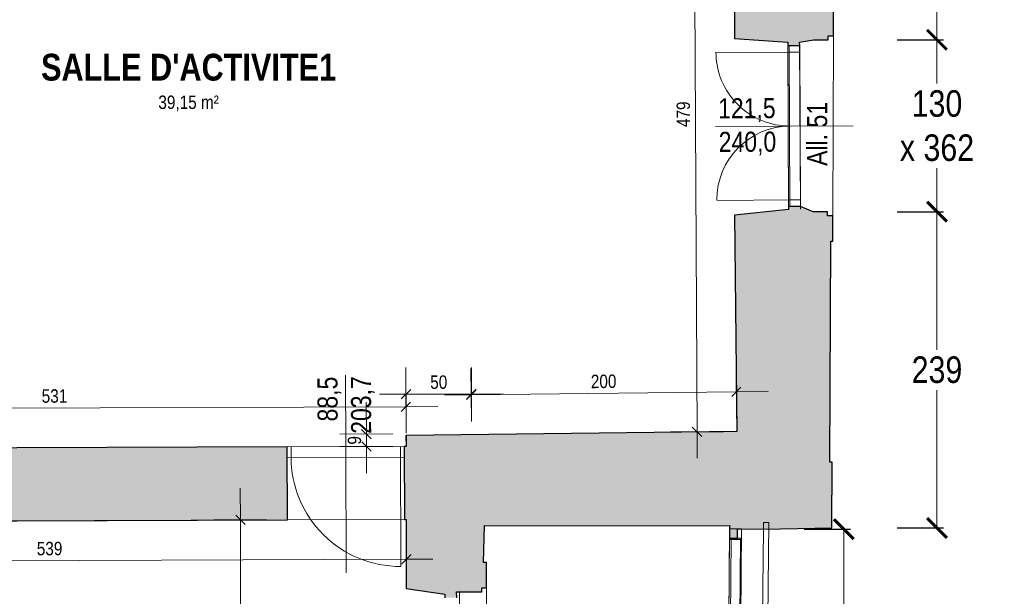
# Model space of a CAD drawing. Extents: x -6068 to 35118, y -17738 to 67348.
# Tile 197 of 243: x 1802 to 2545, y 15032 to 15467. Entities that reach past the tile are written whole.
import ezdxf
from ezdxf.enums import TextEntityAlignment as Align

# ---------------------------------------------------------------- set-up
doc = ezdxf.new("R2010")
doc.units = 0
doc.header["$LTSCALE"] = 15
doc.linetypes.add('Continua', pattern=[0])
doc.linetypes.add('Cui_CONTINU', pattern=[0])
doc.layers.get('0').update_dxf_attribs({"linetype": 'CONTINUOUS'})
doc.layers.get('DEFPOINTS').update_dxf_attribs({"linetype": 'CONTINUOUS'})
for name, color, linetype, lineweight, true_color in [('Baie Architectural - Seuil - NIVEAUX - Style par défaut', 7, 'Continua', 0, 0x000000), ('EDL-Mesures et Cotes', 7, 'Continua', 0, 0xc0c0c0), ('Enveloppe - NIVEAUX - Style par défaut', 7, 'Continua', 0, 0x000000), ('Fenêtre - Cadre - NIVEAUX - Style par défaut', 7, 'Continua', 0, 0x000000), ('Fenêtre - Mesures - NIVEAUX - Style par défaut', 7, 'Continua', 0, 0x000000), ('Fenêtre - Ouvertures - NIVEAUX - Style par défaut', 7, 'Continua', 0, 0x000000), ('Fenêtre - Seuil - NIVEAUX - Style par défaut', 7, 'Continua', 0, 0x000000), ('Pièce - Notes - NIVEAUX - Style par défaut', 7, 'Continua', 0, 0x000000), ('Porte - Cadre - NIVEAUX - Style par défaut', 7, 'Continua', 0, 0x000000), ('Porte - Mesures - NIVEAUX - Style par défaut', 7, 'Continua', 0, 0x000000), ('Porte - Ouvertures - NIVEAUX - Style par défaut', 7, 'Continua', 0, 0x000000), ('Porte - Seuil - NIVEAUX - Style par défaut', 7, 'Continua', 0, 0x000000)]:
    doc.layers.add(name, color=color, linetype=linetype, lineweight=lineweight, true_color=true_color)
doc.layers.add('EDL_RDC murs & cloisons', color=5, linetype='CONTINUOUS')
doc.layers.add('PIS-fond de plan', color=7, linetype='Cui_CONTINU')
doc.styles.add('Arial Narrow', font='ARIALN.TTF')
doc.styles.add('Arial Narrow Bold', font='ARIALNB.TTF')
doc.styles.add('MtXpl_Arial_Narrow', font='ARIALN.TTF')
doc.dimstyles.new('Côtes (ech cm) PIS', dxfattribs={"dimscale": 0, "dimtxt": 20, "dimasz": 15, "dimexe": 5, "dimexo": 5, "dimgap": 5, "dimtad": 0, "dimtih": 1, "dimtoh": 1, "dimdec": 0, "dimtxsty": 'Arial Narrow', "dimblk": 'ARCHTICK', "dimcen": 0, "dimclrd": 256, "dimclre": 256, "dimclrt": 256, "dimadec": 0, "dimazin": 0, "dimtfac": 1, "dimtdec": 0, "dimtmove": 2, "dimatfit": 3, "dimfxl": 30, "dimfxlon": 1, "dimlwd": 0, "dimarcsym": 0})

# ---------------------------------------------------------------- blocks, each defined once
blk = doc.blocks.new('EDL_RDC_2025 09 17')
at = {"layer": 'EDL_RDC murs & cloisons', "linetype": 'Continuous', "ltscale": 0.08}
h = blk.add_hatch(color=9, dxfattribs=at)
h.dxf.hatch_style = 1
h.paths.add_polyline_path([(2390.68, -255.36), (2390.66, -252.76), (2401.21, -251.03), (2412.21, -251.03), (2412.22, -248.06), (2416.22, -248.08), (2416.28, -229.07), (2414.25, -229.06), (2414.38, -62.6), (2416.68, -62.58), (2416.25, -12.49), (2366.83, -11.94), (2366.8, -14.68), (2133.81, -13.89), (2133.81, -11.99), (2115.83, -11.99), (2115.82, -15.95), (2112.82, -15.94), (2112.79, -26.06), (2108.13, -26.08), (2108.13, -34.08), (2111.24, -34.08), (2111.28, -41.41), (2112.28, -58), (2115.58, -68.39), (2340.57, -67.16), (2341.57, -250.02), (2381.66, -252.81), (2381.68, -255.41)])
h = blk.add_hatch(color=9, dxfattribs=at)
h.dxf.hatch_style = 1
h.paths.add_polyline_path([(2415.76, -383.84), (2411.76, -383.82), (2411.77, -380.82), (2400.77, -380.79), (2391.34, -376.88), (2382.34, -376.93), (2382.35, -379.04), (2341.49, -383.36), (2343.35, -546.73), (2093.51, -549.56), (2093.54, -557.97), (2092.17, -557.97), (2092.37, -613.08), (2093.58, -613.07), (2093.45, -665.06), (2122.68, -669.31), (2122.71, -672.11), (2131.7, -672.03), (2131.67, -667.72), (2150.79, -667.68), (2150.79, -664.68), (2154.28, -664.68), (2154.23, -645.4), (2151.89, -645.41), (2152.64, -617.46), (2337.77, -617.74), (2337.77, -620.11), (2337.7, -627.11), (2343.7, -627.08), (2343.75, -620.16), (2363.25, -620.37), (2414.97, -619.44), (2415.14, -569.72), (2413.43, -569.71), (2414.27, -403.05), (2415.7, -403.06), (2415.76, -383.84)])
h = blk.add_hatch(color=9, dxfattribs=at)
h.dxf.hatch_style = 1
h.paths.add_polyline_path([(1663.24, -559.48), (1663.43, -614.58), (2003.87, -613.39), (2003.67, -558.28)])
at = {"color": 161, "linetype": 'Continua', "lineweight": 13, "ltscale": 0.1, "true_color": 0x7599ff}
for p, q in [((2363.25, -620.31), (2363.29, -615.31)), ((2363.29, -615.31), (2367.29, -615.34)), ((2367.29, -615.34), (2365.92, -788.38)), ((2343.7, -627.16), (2343.75, -620.16)), ((2343.75, -620.16), (2363.25, -620.31)), ((2336.51, -776.14), (2337.7, -627.11)), ((2337.7, -627.11), (2343.7, -627.16))]:
    blk.add_line(p, q, dxfattribs=at)
at = {"layer": 'Baie Architectural - Seuil - NIVEAUX - Style par défaut', "color": 103, "linetype": 'Continua', "lineweight": 5, "ltscale": 0.1, "true_color": 0x49c386}
for p, q in [((2415.76, -383.84), (2416.22, -248.08)), ((2381.66, -252.81), (2382.35, -379.04)), ((2391.35, -378.99), (2390.66, -252.76)), ((2133.79, -667.72), (2134.02, -767.42)), ((2154.53, -770.37), (2154.28, -664.67))]:
    blk.add_line(p, q, dxfattribs=at)
at = {"layer": 'EDL-Mesures et Cotes', "color": 9, "linetype": 'Continua', "lineweight": 5, "ltscale": 0.1, "true_color": 0xc0c0c0}
for p, q in [((2310.57, -67.51), (2313.17, -546.89)), ((2343.06, -536.73), (2342.61, -496.73)), ((2093.48, -538.47), (2093.39, -498.47)), ((2142.9, -539), (2142.45, -499)), ((2142.99, -538.36), (2142.89, -498.36)), ((2093.49, -547.97), (2093.35, -507.97)), ((2093.43, -518.47), (2073.43, -518.52)), ((2142.94, -518.36), (2093.43, -518.47)), ((2142.67, -519), (2122.67, -519.23)), ((2342.83, -516.73), (2142.67, -519)), ((2142.94, -518.36), (2166.94, -518.3)), ((2342.83, -516.73), (2366.83, -516.46)), ((2063.51, -548.54), (2063.45, -524.54)), ((2093.42, -527.97), (1562.69, -529.83)), ((2093.42, -527.97), (2117.42, -527.88)), ((2083.51, -548.5), (2043.51, -548.59)), ((2063.51, -548.54), (2063.53, -558.04)), ((2333.17, -546.79), (2293.17, -547)), ((2313.17, -546.89), (2313.28, -566.89)), ((2083.53, -557.99), (2043.53, -558.08)), ((2063.53, -558.04), (2063.58, -578.04)), ((1968.38, -613.37), (1968.32, -589.37)), ((1988.38, -613.32), (1948.38, -613.41)), ((1968.38, -613.37), (1968.84, -808.87)), ((2093.69, -623.07), (2093.83, -663.07)), ((1554.96, -644.96), (2093.76, -643.07)), ((2093.76, -643.07), (2113.76, -643))]:
    blk.add_line(p, q, dxfattribs=at)
at = {"layer": 'EDL-Mesures et Cotes', "color": 9, "linetype": 'Continua', "lineweight": 20, "ltscale": 0.1, "true_color": 0xc0c0c0}
for p, q in [((2096.96, -514.93), (2089.91, -522.02)), ((2146.17, -515.43), (2139.18, -522.58)), ((2139.41, -521.9), (2146.47, -514.81)), ((2339.34, -520.31), (2346.33, -513.16)), ((2089.9, -531.51), (2096.95, -524.42)), ((2067.05, -552.07), (2059.96, -545.02)), ((2309.62, -543.38), (2316.73, -550.41)), ((2059.98, -554.51), (2067.07, -561.56)), ((1971.92, -616.89), (1964.83, -609.84)), ((2090.24, -646.62), (2097.29, -639.52))]:
    blk.add_line(p, q, dxfattribs=at)
at = {"layer": 'EDL_RDC murs & cloisons', "linetype": 'Continuous', "ltscale": 0.08}
for points in [[(2390.68, -255.36), (2390.66, -252.76), (2401.21, -251.03), (2412.21, -251.03), (2412.22, -248.06), (2416.22, -248.08), (2416.28, -229.07)], [(2340.57, -67.16), (2341.57, -250.02), (2381.66, -252.81), (2381.68, -255.41), (2390.68, -255.36)], [(2131.7, -672.03), (2131.67, -667.72), (2150.79, -667.68), (2150.79, -664.68), (2154.28, -664.68), (2154.23, -645.4), (2151.89, -645.41), (2152.64, -617.46), (2337.77, -617.74), (2337.77, -620.11), (2337.7, -627.11), (2343.7, -627.08), (2343.75, -620.16), (2363.25, -620.37), (2414.97, -619.44), (2415.14, -569.72), (2413.43, -569.71), (2414.27, -403.05), (2415.7, -403.06), (2415.76, -383.84), (2415.76, -383.84), (2411.76, -383.82), (2411.77, -380.82), (2400.77, -380.79), (2391.34, -376.88), (2382.34, -376.93), (2382.35, -379.04), (2341.49, -383.36), (2343.35, -546.73), (2093.51, -549.56), (2093.54, -557.97), (2092.17, -557.97), (2092.37, -613.08), (2093.58, -613.07), (2093.45, -665.06), (2122.68, -669.31), (2122.71, -672.11)]]:
    blk.add_lwpolyline(points, dxfattribs=at)
blk.add_lwpolyline([(1663.24, -559.48), (1663.43, -614.58), (2003.87, -613.39), (2003.67, -558.28), (1663.24, -559.48)], close=True, dxfattribs=at)
at = {"layer": 'Enveloppe - NIVEAUX - Style par défaut', "color": 18, "linetype": 'Continua', "lineweight": 20, "ltscale": 0.1, "true_color": 0x000000}
for p, q in [((2340.57, -67.35), (2341.57, -250.02)), ((2416.22, -248.08), (2416.28, -229.07)), ((2341.57, -250.02), (2381.66, -252.81)), ((2401.21, -251.03), (2412.21, -251.06)), ((2412.21, -251.06), (2412.22, -248.06)), ((2412.22, -248.06), (2416.22, -248.08)), ((2382.35, -379.04), (2341.49, -383.36)), ((2391.34, -376.88), (2382.34, -376.93)), ((2341.49, -383.36), (2343.3, -546.73)), ((2411.77, -380.82), (2400.77, -380.79)), ((2411.76, -383.82), (2411.77, -380.82)), ((2415.76, -383.84), (2411.76, -383.82)), ((2415.7, -403.06), (2415.76, -383.84)), ((2413.43, -569.71), (2414.27, -403.05)), ((2414.27, -403.05), (2415.7, -403.06)), ((2343.3, -546.73), (2093.37, -549.56)), ((2093.37, -549.56), (2093.46, -557.97)), ((2003.67, -558.28), (1663.24, -559.48)), ((2003.87, -613.39), (2003.67, -558.28)), ((2093.46, -557.97), (2092.17, -557.97)), ((2092.17, -557.97), (2092.37, -613.08)), ((2415.14, -569.72), (2413.43, -569.71)), ((2414.97, -619.44), (2415.14, -569.72)), ((1663.43, -614.58), (2003.87, -613.39)), ((2092.37, -613.08), (2093.58, -613.07)), ((2093.58, -613.07), (2093.45, -665.06)), ((2151.89, -645.41), (2152.64, -617.46)), ((2152.64, -617.46), (2337.77, -617.74)), ((2337.77, -617.74), (2337.75, -620.11)), ((2337.75, -620.11), (2363.25, -620.31)), ((2338.45, -617.74), (2337.77, -617.74)), ((2343.7, -627.16), (2343.75, -620.16)), ((2343.75, -620.16), (2363.25, -620.31)), ((2363.25, -620.37), (2414.97, -619.44)), ((2337.7, -627.11), (2343.7, -627.16)), ((2154.23, -645.4), (2151.89, -645.41)), ((2154.28, -664.67), (2154.23, -645.4)), ((2093.45, -665.06), (2122.68, -669.31)), ((2133.79, -667.72), (2150.79, -667.68)), ((2150.78, -664.68), (2154.28, -664.67)), ((2150.79, -667.68), (2150.78, -664.68)), ((2122.68, -669.31), (2122.71, -672.11))]:
    blk.add_line(p, q, dxfattribs=at)
at = {"layer": 'Fenêtre - Cadre - NIVEAUX - Style par défaut', "color": 161, "linetype": 'Continua', "lineweight": 13, "ltscale": 0.1, "true_color": 0x7599ff}
for p, q in [((2382.68, -255.4), (2390.68, -255.36)), ((2382.68, -255.4), (2390.68, -255.36)), ((2382.71, -260.4), (2382.68, -255.4)), ((2383.34, -376.92), (2382.68, -255.4)), ((2390.68, -255.36), (2390.71, -260.36)), ((2390.68, -255.36), (2391.34, -376.88)), ((2390.71, -260.36), (2382.71, -260.4)), ((2383.31, -371.92), (2391.31, -371.88)), ((2383.34, -376.92), (2383.31, -371.92)), ((2391.34, -376.88), (2383.34, -376.92)), ((2391.34, -376.88), (2383.34, -376.92)), ((2391.31, -371.88), (2391.34, -376.88)), ((2336.46, -783.1), (2337.75, -620.11)), ((2337.69, -628.11), (2337.75, -620.11)), ((2337.75, -620.11), (2346.75, -620.18)), ((2337.75, -620.11), (2346.75, -620.18)), ((2346.75, -620.18), (2345.46, -783.17)), ((2346.75, -620.18), (2346.69, -628.18)), ((2346.69, -628.18), (2337.69, -628.11))]:
    blk.add_line(p, q, dxfattribs=at)
at = {"layer": 'Fenêtre - Cadre - NIVEAUX - Style par défaut', "color": 161, "linetype": 'Continua', "lineweight": 5, "ltscale": 0.1, "true_color": 0x7599ff}
for p, q in [((2338.95, -627.12), (2337.76, -776.15)), ((2345.95, -627.17), (2338.95, -627.12)), ((2344.76, -776.21), (2345.95, -627.17))]:
    blk.add_line(p, q, dxfattribs=at)
at = {"layer": 'Fenêtre - Mesures - NIVEAUX - Style par défaut', "color": 161, "linetype": 'Continua', "lineweight": 13, "ltscale": 0.1, "true_color": 0x7599ff}
for q in [(2327.09, -316.46), (2431.01, -315.9)]:
    blk.add_line((2381.01, -316.17), q, dxfattribs=at)
at = {"layer": 'Fenêtre - Ouvertures - NIVEAUX - Style par défaut', "color": 161, "linetype": 'Continua', "lineweight": 13, "ltscale": 0.1, "true_color": 0x7599ff}
for p, q in [((2383.21, -260.4), (2327.44, -260.7)), ((2382.71, -260.4), (2390.71, -260.36)), ((2383.01, -316.16), (2391.01, -316.12)), ((2383.01, -316.16), (2391.01, -316.12)), ((2383.81, -371.92), (2328.05, -372.22)), ((2383.31, -371.92), (2391.31, -371.88))]:
    blk.add_line(p, q, dxfattribs=at)
at = {"layer": 'Fenêtre - Ouvertures - NIVEAUX - Style par défaut', "color": 161, "linetype": 'Continua', "lineweight": 5, "ltscale": 0.1, "true_color": 0x7599ff}
for centre, start, end in [((2383.21, -260.4), 179.99999, 270.31093), ((2383.81, -371.92), 90.31093, 179.99999)]:
    blk.add_arc(centre, 55.76, start, end, dxfattribs=at)
at = {"layer": 'Fenêtre - Seuil - NIVEAUX - Style par défaut', "color": 161, "linetype": 'Continua', "lineweight": 5, "ltscale": 0.1, "true_color": 0x7599ff}
for p, q in [((2381.68, -255.41), (2382.34, -376.93)), ((2391.34, -376.88), (2390.68, -255.36)), ((2337.75, -620.11), (2336.46, -783.1)), ((2361.96, -783.3), (2363.25, -620.31))]:
    blk.add_line(p, q, dxfattribs=at)
at = {"layer": 'Porte - Cadre - NIVEAUX - Style par défaut', "color": 103, "linetype": 'Continua', "lineweight": 5, "ltscale": 0.1, "true_color": 0x49c386}
for p, q in [((2092.17, -557.97), (2003.67, -558.28)), ((2003.67, -558.28), (2003.7, -566.28)), ((2092.2, -565.97), (2092.17, -557.97)), ((2003.7, -566.28), (2092.2, -565.97))]:
    blk.add_line(p, q, dxfattribs=at)
at = {"layer": 'Porte - Mesures - NIVEAUX - Style par défaut', "color": 103, "linetype": 'Continua', "lineweight": 13, "ltscale": 0.1, "true_color": 0x49c386}
for q in [(2047.73, -504.2), (2048.26, -653.23)]:
    blk.add_line((2047.92, -558.13), q, dxfattribs=at)
at = {"layer": 'Porte - Ouvertures - NIVEAUX - Style par défaut', "color": 103, "linetype": 'Continua', "lineweight": 13, "ltscale": 0.1, "true_color": 0x49c386}
for p, q in [((2006.67, -558.27), (2006.7, -566.27)), ((2089.17, -557.98), (2089.2, -565.98)), ((2089.17, -557.98), (2089.49, -648.48))]:
    blk.add_line(p, q, dxfattribs=at)
at = {"layer": 'Porte - Ouvertures - NIVEAUX - Style par défaut', "color": 103, "linetype": 'Continua', "lineweight": 5, "ltscale": 0.1, "true_color": 0x49c386}
blk.add_arc((2089.2, -565.98), 82.5, 179.99999, 270.20115, dxfattribs=at)
at = {"layer": 'Porte - Seuil - NIVEAUX - Style par défaut', "color": 103, "linetype": 'Continua', "lineweight": 5, "ltscale": 0.1, "true_color": 0x49c386}
for p, q in [((2092.17, -557.97), (2003.67, -558.28)), ((2003.87, -613.39), (2092.37, -613.08))]:
    blk.add_line(p, q, dxfattribs=at)
at = {"layer": 'EDL-Mesures et Cotes', "color": 8, "true_color": 0x808080, "style": 'Arial Narrow'}
for s, height, rotation, p in [('479', 10.103, 90.31099, (2307.87, -307.22)), ('50', 10.103, 0.13552, (2118.18, -514.41)), ('200', 10.103, 0.64983, (2242.71, -513.87)), ('531', 10.103, 0.2011, (1828.04, -524.9)), ('9', 10.1, 90.13551, (2059.52, -553.3)), ('539', 10.103, 0.2011, (1824.35, -640.02))]:
    blk.add_text(s, height=height, rotation=rotation, dxfattribs=at).set_placement(p, align=Align.CENTER)
at = {"layer": 'Fenêtre - Mesures - NIVEAUX - Style par défaut', "color": 161, "linetype": 'Continuous', "true_color": 0x7599ff, "style": 'MtXpl_Arial_Narrow'}
for s, rotation, p in [('All. 51', 90, (2411.43, -346.2)), ('121,5', 0.31099, (2329.12, -310.41)), ('240,0', 0.31099, (2329.58, -335.71))]:
    blk.add_text(s, height=15.153, rotation=rotation, dxfattribs=at).set_placement(p)
at = {"layer": 'Pièce - Notes - NIVEAUX - Style par défaut', "color": 18, "true_color": 0x000000, "style": 'Arial Narrow Bold'}
blk.add_text("SALLE D'ACTIVITE1", height=20.2055, dxfattribs=at).set_placement((1929.3, -281.84), align=Align.CENTER)
at = {"layer": 'Pièce - Notes - NIVEAUX - Style par défaut', "color": 8, "true_color": 0x808080, "style": 'Arial Narrow'}
blk.add_text('39,15 m²', height=10.103, dxfattribs=at).set_placement((1929.3, -293.15), align=Align.TOP_CENTER)
at = {"layer": 'Porte - Mesures - NIVEAUX - Style par défaut', "color": 103, "linetype": 'Continuous', "true_color": 0x49c386, "style": 'MtXpl_Arial_Narrow'}
for s, p in [('203,7', (2067.15, -548.36)), ('88,5', (2041.81, -539.04))]:
    blk.add_text(s, height=15.153, rotation=90.2011, dxfattribs=at).set_placement(p)
blk = doc.blocks.new('_ArchTick')
at = {"color": 0, "linetype": 'ByBlock', "const_width": 0.15}
blk.add_lwpolyline([(-0.5, -0.5), (0.5, 0.5)], dxfattribs=at)
blk = doc.blocks.new('*D117')
at = {"layer": 'DEFPOINTS', "color": 0, "linetype": 'Continuous', "ltscale": 0.08, "transparency": 16777216}
for p in [(2414.98, 15083.77), (2383.95, 14736.42), (3075.64, 14736.42)]:
    blk.add_point(p, dxfattribs=at)
at = {"layer": 'EDL-Mesures et Cotes', "linetype": 'Continuous', "lineweight": -2, "ltscale": 0.08, "transparency": 16777216}
for p, q in [((3045.64, 15083.77), (3080.64, 15083.77)), ((3045.64, 14736.42), (3080.64, 14736.42))]:
    blk.add_line(p, q, dxfattribs=at)
at = {"layer": 'EDL-Mesures et Cotes', "linetype": 'Continuous', "lineweight": 0, "ltscale": 0.08, "transparency": 16777216}
for p, q in [((3075.64, 15083.77), (3075.64, 14925.31)), ((3075.64, 14736.42), (3075.64, 14894.88))]:
    blk.add_line(p, q, dxfattribs=at)
at = {"layer": 'EDL-Mesures et Cotes', "linetype": 'Continuous', "lineweight": 0, "ltscale": 0.08, "transparency": 16777216, "xscale": 15, "yscale": 15, "zscale": 15}
for p, rotation in [((3075.64, 15083.77), 90), ((3075.64, 14736.42), 270)]:
    blk.add_blockref('_ArchTick', p, dxfattribs=dict(at, rotation=rotation))
at = {"layer": 'EDL-Mesures et Cotes', "linetype": 'Continuous', "ltscale": 0.08, "transparency": 16777216, "insert": (3075.64, 14910.09), "char_height": 20, "attachment_point": 5, "style": 'Arial Narrow'}
blk.add_mtext('347', dxfattribs=at)
blk = doc.blocks.new('*D121')
at = {"layer": 'DEFPOINTS', "color": 0, "linetype": 'Continuous', "ltscale": 0.08, "transparency": 16777216}
for p in [(2367.25, 15082.91), (2423.99, 15082.91), (2361.96, 14919.74)]:
    blk.add_point(p, dxfattribs=at)
at = {"layer": 'EDL-Mesures et Cotes', "linetype": 'Continuous', "lineweight": -2, "ltscale": 0.08, "transparency": 16777216}
for p, q in [((2393.99, 15082.91), (2428.99, 15082.91)), ((2393.99, 14919.74), (2428.99, 14919.74))]:
    blk.add_line(p, q, dxfattribs=at)
at = {"layer": 'EDL-Mesures et Cotes', "linetype": 'Continuous', "lineweight": 0, "ltscale": 0.08, "transparency": 16777216}
for p, q in [((2423.99, 15082.91), (2423.99, 15016.53)), ((2423.99, 14919.74), (2423.99, 14986.11))]:
    blk.add_line(p, q, dxfattribs=at)
at = {"layer": 'EDL-Mesures et Cotes', "linetype": 'Continuous', "lineweight": 0, "ltscale": 0.08, "transparency": 16777216, "xscale": 15, "yscale": 15, "zscale": 15}
for p, rotation in [((2423.99, 15082.91), 90), ((2423.99, 14919.74), 270)]:
    blk.add_blockref('_ArchTick', p, dxfattribs=dict(at, rotation=rotation))
at = {"layer": 'EDL-Mesures et Cotes', "linetype": 'Continuous', "ltscale": 0.08, "transparency": 16777216, "insert": (2423.99, 15001.32), "char_height": 20, "attachment_point": 5, "style": 'Arial Narrow'}
blk.add_mtext('163', dxfattribs=at)
blk = doc.blocks.new('*D122')
at = {"layer": 'DEFPOINTS', "color": 0, "linetype": 'Continuous', "ltscale": 0.08, "transparency": 16777216}
for p in [(2411.77, 15322.38), (2494.35, 15322.38), (2414.98, 15083.77)]:
    blk.add_point(p, dxfattribs=at)
at = {"layer": 'EDL-Mesures et Cotes', "linetype": 'Continuous', "lineweight": -2, "ltscale": 0.08, "transparency": 16777216}
for p, q in [((2464.35, 15322.38), (2499.35, 15322.38)), ((2464.35, 15083.77), (2499.35, 15083.77))]:
    blk.add_line(p, q, dxfattribs=at)
at = {"layer": 'EDL-Mesures et Cotes', "linetype": 'Continuous', "lineweight": 0, "ltscale": 0.08, "transparency": 16777216}
for p, q in [((2494.35, 15322.38), (2494.35, 15218.28)), ((2494.35, 15083.77), (2494.35, 15187.86))]:
    blk.add_line(p, q, dxfattribs=at)
at = {"layer": 'EDL-Mesures et Cotes', "linetype": 'Continuous', "lineweight": 0, "ltscale": 0.08, "transparency": 16777216, "xscale": 15, "yscale": 15, "zscale": 15}
for p, rotation in [((2494.35, 15322.38), 90), ((2494.35, 15083.77), 270)]:
    blk.add_blockref('_ArchTick', p, dxfattribs=dict(at, rotation=rotation))
at = {"layer": 'EDL-Mesures et Cotes', "linetype": 'Continuous', "ltscale": 0.08, "transparency": 16777216, "insert": (2494.35, 15203.07), "char_height": 20, "attachment_point": 5, "style": 'Arial Narrow'}
blk.add_mtext('239', dxfattribs=at)
blk = doc.blocks.new('*D123')
at = {"layer": 'DEFPOINTS', "color": 0, "linetype": 'Continuous', "ltscale": 0.08, "transparency": 16777216}
for p in [(2412.21, 15452.14), (2494.35, 15452.14), (2411.77, 15322.38)]:
    blk.add_point(p, dxfattribs=at)
at = {"layer": 'EDL-Mesures et Cotes', "linetype": 'Continuous', "lineweight": -2, "ltscale": 0.08, "transparency": 16777216}
for p, q in [((2464.35, 15452.14), (2499.35, 15452.14)), ((2464.35, 15322.38), (2499.35, 15322.38))]:
    blk.add_line(p, q, dxfattribs=at)
at = {"layer": 'EDL-Mesures et Cotes', "linetype": 'Continuous', "lineweight": 0, "ltscale": 0.08, "transparency": 16777216}
for p, q in [((2494.35, 15452.14), (2494.35, 15419.18)), ((2494.35, 15322.38), (2494.35, 15355.34))]:
    blk.add_line(p, q, dxfattribs=at)
at = {"layer": 'EDL-Mesures et Cotes', "linetype": 'Continuous', "lineweight": 0, "ltscale": 0.08, "transparency": 16777216, "xscale": 15, "yscale": 15, "zscale": 15}
for p, rotation in [((2494.35, 15452.14), 90), ((2494.35, 15322.38), 270)]:
    blk.add_blockref('_ArchTick', p, dxfattribs=dict(at, rotation=rotation))
at = {"layer": 'EDL-Mesures et Cotes', "linetype": 'Continuous', "ltscale": 0.08, "transparency": 16777216, "insert": (2494.35, 15387.26), "char_height": 20, "attachment_point": 5, "style": 'Arial Narrow'}
blk.add_mtext('130\\Px 362', dxfattribs=at)
blk = doc.blocks.new('*D124')
at = {"layer": 'DEFPOINTS', "color": 0, "linetype": 'Continuous', "ltscale": 0.08, "transparency": 16777216}
for p in [(2416.25, 15690.72), (2494.35, 15690.72), (2412.21, 15452.14)]:
    blk.add_point(p, dxfattribs=at)
at = {"layer": 'EDL-Mesures et Cotes', "linetype": 'Continuous', "lineweight": -2, "ltscale": 0.08, "transparency": 16777216}
for p, q in [((2464.35, 15690.72), (2499.35, 15690.72)), ((2464.35, 15452.14), (2499.35, 15452.14))]:
    blk.add_line(p, q, dxfattribs=at)
at = {"layer": 'EDL-Mesures et Cotes', "linetype": 'Continuous', "lineweight": 0, "ltscale": 0.08, "transparency": 16777216}
for p, q in [((2494.35, 15690.72), (2494.35, 15586.64)), ((2494.35, 15452.14), (2494.35, 15556.22))]:
    blk.add_line(p, q, dxfattribs=at)
at = {"layer": 'EDL-Mesures et Cotes', "linetype": 'Continuous', "lineweight": 0, "ltscale": 0.08, "transparency": 16777216, "xscale": 15, "yscale": 15, "zscale": 15}
for p, rotation in [((2494.35, 15690.72), 90), ((2494.35, 15452.14), 270)]:
    blk.add_blockref('_ArchTick', p, dxfattribs=dict(at, rotation=rotation))
at = {"layer": 'EDL-Mesures et Cotes', "linetype": 'Continuous', "ltscale": 0.08, "transparency": 16777216, "insert": (2494.35, 15571.43), "char_height": 20, "attachment_point": 5, "style": 'Arial Narrow'}
blk.add_mtext('239', dxfattribs=at)
blk = doc.blocks.new('*D125')
at = {"layer": 'DEFPOINTS', "color": 0, "linetype": 'Continuous', "ltscale": 0.08, "transparency": 16777216}
for p in [(2416.25, 15690.72), (2414.98, 15083.77), (3075.64, 15083.77)]:
    blk.add_point(p, dxfattribs=at)
at = {"layer": 'EDL-Mesures et Cotes', "linetype": 'Continuous', "lineweight": -2, "ltscale": 0.08, "transparency": 16777216}
for p, q in [((3045.64, 15690.72), (3080.64, 15690.72)), ((3045.64, 15083.77), (3080.64, 15083.77))]:
    blk.add_line(p, q, dxfattribs=at)
at = {"layer": 'EDL-Mesures et Cotes', "linetype": 'Continuous', "lineweight": 0, "ltscale": 0.08, "transparency": 16777216}
for p, q in [((3075.64, 15690.72), (3075.64, 15402.45)), ((3075.64, 15083.77), (3075.64, 15372.03))]:
    blk.add_line(p, q, dxfattribs=at)
at = {"layer": 'EDL-Mesures et Cotes', "linetype": 'Continuous', "lineweight": 0, "ltscale": 0.08, "transparency": 16777216, "xscale": 15, "yscale": 15, "zscale": 15}
for p, rotation in [((3075.64, 15690.72), 90), ((3075.64, 15083.77), 270)]:
    blk.add_blockref('_ArchTick', p, dxfattribs=dict(at, rotation=rotation))
at = {"layer": 'EDL-Mesures et Cotes', "linetype": 'Continuous', "ltscale": 0.08, "transparency": 16777216, "insert": (3075.64, 15387.24), "char_height": 20, "attachment_point": 5, "style": 'Arial Narrow'}
blk.add_mtext('607', dxfattribs=at)
blk = doc.blocks.new('*D126')
at = {"layer": 'DEFPOINTS', "color": 0, "linetype": 'Continuous', "ltscale": 0.08, "transparency": 16777216}
for p in [(2416.25, 15690.72), (3206.2, 15690.72), (2160.02, 13883.29)]:
    blk.add_point(p, dxfattribs=at)
at = {"layer": 'EDL-Mesures et Cotes', "linetype": 'Continuous', "lineweight": -2, "ltscale": 0.08, "transparency": 16777216}
for p, q in [((3176.2, 15690.72), (3211.2, 15690.72)), ((3176.2, 13883.29), (3211.2, 13883.29))]:
    blk.add_line(p, q, dxfattribs=at)
at = {"layer": 'EDL-Mesures et Cotes', "linetype": 'Continuous', "lineweight": 0, "ltscale": 0.08, "transparency": 16777216}
for p, q in [((3206.2, 15690.72), (3206.2, 14802.21)), ((3206.2, 13883.29), (3206.2, 14771.79))]:
    blk.add_line(p, q, dxfattribs=at)
at = {"layer": 'EDL-Mesures et Cotes', "linetype": 'Continuous', "lineweight": 0, "ltscale": 0.08, "transparency": 16777216, "xscale": 15, "yscale": 15, "zscale": 15}
for p, rotation in [((3206.2, 15690.72), 90), ((3206.2, 13883.29), 270)]:
    blk.add_blockref('_ArchTick', p, dxfattribs=dict(at, rotation=rotation))
at = {"layer": 'EDL-Mesures et Cotes', "linetype": 'Continuous', "ltscale": 0.08, "transparency": 16777216, "insert": (3206.2, 14787), "char_height": 20, "attachment_point": 5, "style": 'Arial Narrow'}
blk.add_mtext('1807', dxfattribs=at)
blk = doc.blocks.new('*D127')
at = {"layer": 'DEFPOINTS', "color": 0, "linetype": 'Continuous', "ltscale": 0.08, "transparency": 16777216}
for p in [(2343.75, 15083.05), (2158.66, 14050.53), (3137.4, 14050.53)]:
    blk.add_point(p, dxfattribs=at)
at = {"layer": 'EDL-Mesures et Cotes', "linetype": 'Continuous', "lineweight": -2, "ltscale": 0.08, "transparency": 16777216}
for p, q in [((3107.4, 15083.05), (3142.4, 15083.05)), ((3107.4, 14050.53), (3142.4, 14050.53))]:
    blk.add_line(p, q, dxfattribs=at)
at = {"layer": 'EDL-Mesures et Cotes', "linetype": 'Continuous', "lineweight": 0, "ltscale": 0.08, "transparency": 16777216}
for p, q in [((3137.4, 15083.05), (3137.4, 14582)), ((3137.4, 14050.53), (3137.4, 14551.58))]:
    blk.add_line(p, q, dxfattribs=at)
at = {"layer": 'EDL-Mesures et Cotes', "linetype": 'Continuous', "lineweight": 0, "ltscale": 0.08, "transparency": 16777216, "xscale": 15, "yscale": 15, "zscale": 15}
for p, rotation in [((3137.4, 15083.05), 90), ((3137.4, 14050.53), 270)]:
    blk.add_blockref('_ArchTick', p, dxfattribs=dict(at, rotation=rotation))
at = {"layer": 'EDL-Mesures et Cotes', "linetype": 'Continuous', "ltscale": 0.08, "transparency": 16777216, "insert": (3137.4, 14566.79), "char_height": 20, "attachment_point": 5, "style": 'Arial Narrow'}
blk.add_mtext('1033', dxfattribs=at)

msp = doc.modelspace()

# ---------------------------------------------------------------- block references
at = {"layer": 'PIS-fond de plan'}
msp.add_blockref('EDL_RDC_2025 09 17', (0, 15703.2), dxfattribs=at)

# ---------------------------------------------------------------- dimensions: what is measured, and where the dimension line sits
at = {"layer": 'EDL-Mesures et Cotes', "linetype": 'Continuous', "ltscale": 0.08}
for base, p1, p2, picture, middle in [((3206.2, 15690.72), (2160.02, 13883.29), (2416.25, 15690.72), '*D126', (3206.2, 14787)), ((2494.35, 15690.72), (2412.21, 15452.14), (2416.25, 15690.72), '*D124', (2494.35, 15571.43)), ((3075.64, 15083.77), (2416.25, 15690.72), (2414.98, 15083.77), '*D125', (3075.64, 15387.24)), ((2494.35, 15322.38), (2414.98, 15083.77), (2411.77, 15322.38), '*D122', (2494.35, 15203.07)), ((3137.4, 14050.53), (2343.75, 15083.05), (2158.66, 14050.53), '*D127', (3137.4, 14566.79)), ((3075.64, 14736.42), (2414.98, 15083.77), (2383.95, 14736.42), '*D117', (3075.64, 14910.09)), ((2423.99, 15082.91), (2361.96, 14919.74), (2367.25, 15082.91), '*D121', (2423.99, 15001.32))]:
    dim = msp.add_linear_dim(base=base, p1=p1, p2=p2, angle=90, dimstyle='Côtes (ech cm) PIS', override={"dimscale": 1}, dxfattribs=at)
    dim.commit()
    dim.dimension.update_dxf_attribs({"geometry": picture, "text_midpoint": middle})
dim = msp.add_linear_dim(base=(2494.35, 15452.14), p1=(2411.77, 15322.38), p2=(2412.21, 15452.14), angle=90, text='<>\\Px 362', dimstyle='Côtes (ech cm) PIS', override={"dimscale": 1}, dxfattribs=at)
dim.commit()
dim.dimension.update_dxf_attribs({"geometry": '*D123', "text_midpoint": (2494.35, 15387.26)})

doc.saveas('drawing.dxf')
